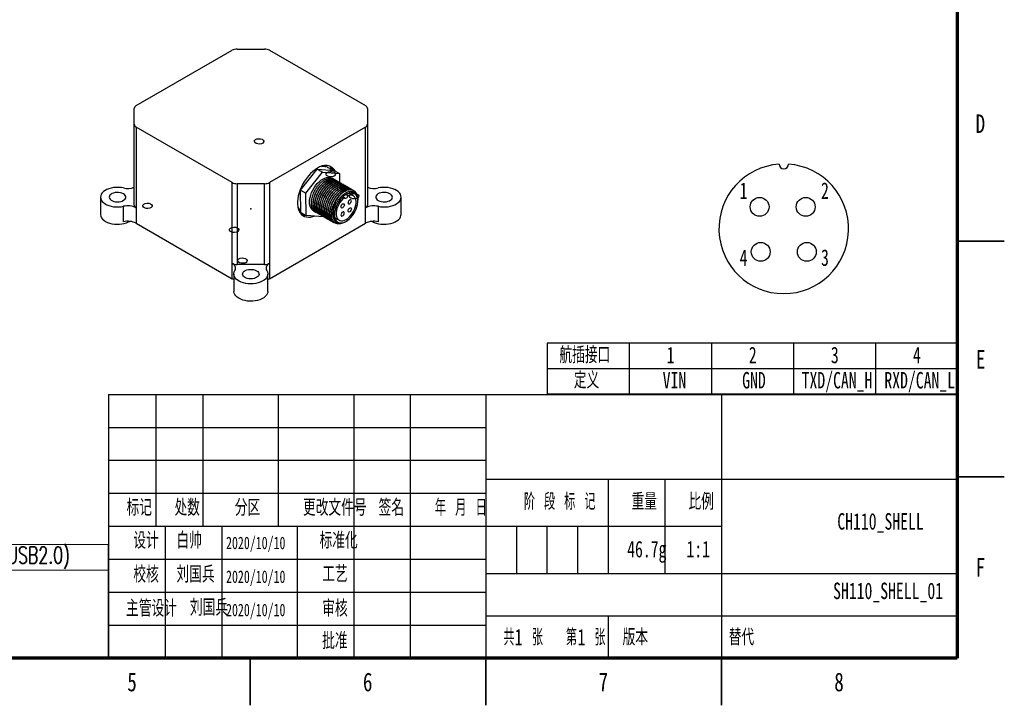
# Model space of a CAD drawing. Header units: millimetres. Extents: x 0 to 420, y 0 to 297.
# Tile 3 of 4: x 211 to 420, y 0 to 146. Entities that reach past the tile are written whole.
import ezdxf

# ---------------------------------------------------------------- set-up
doc = ezdxf.new("R2010")
doc.units = ezdxf.units.MM
doc.header["$PDSIZE"] = -1
for name, color, linetype in [('10', 7, 'Continuous'), ('5', 7, 'Continuous'), ('SLD-0', 7, 'Continuous')]:
    doc.layers.add(name, color=color, linetype=linetype)
doc.styles.add('SLDTEXTSTYLE0', font='TXT', dxfattribs={"width": 0.7})
doc.styles.add('SLDTEXTSTYLE1', font='TXT', dxfattribs={"width": 0.75})
doc.styles.add('SLDTEXTSTYLE2', font='TXT', dxfattribs={"width": 0.7, "bigfont": 'bigfont'})
doc.styles.add('SLDTEXTSTYLE3', font='TXT', dxfattribs={"width": 0.6, "bigfont": 'bigfont'})
doc.styles.add('SLDTEXTSTYLE4', font='TXT', dxfattribs={"width": 0.614286, "bigfont": 'bigfont'})
doc.styles.add('SLDTEXTSTYLE5', font='TXT', dxfattribs={"width": 0.62, "bigfont": 'bigfont'})

# ---------------------------------------------------------------- blocks, each defined once
blk = doc.blocks.new('SW_TABLEANNOTATION_0')
at = {"layer": '10', "color": 0}
for p, q in [((0, 0), (0, -10.71)), ((87.07, 0), (0, 0)), ((17.41, 0), (17.41, -10.71)), ((34.83, 0), (34.83, -10.71)), ((52.24, 0), (52.24, -10.71)), ((69.66, 0), (69.66, -10.71)), ((87.07, -10.71), (87.07, 0)), ((0, -5.36), (87.07, -5.36)), ((0, -10.71), (87.07, -10.71))]:
    blk.add_line(p, q, dxfattribs=at)
at = {"layer": '10', "color": 0, "char_height": 3.5, "attachment_point": 1}
for s, insert, style in [('\\M+18D71\\M+19D87\\M+190DA\\M+18CFB', (2.58, -0.73), 'SLDTEXTSTYLE2'), ('1', (25.35, -0.73), 'SLDTEXTSTYLE0'), ('2', (42.77, -0.73), 'SLDTEXTSTYLE0'), ('3', (60.18, -0.73), 'SLDTEXTSTYLE0'), ('4', (77.6, -0.73), 'SLDTEXTSTYLE0'), ('\\M+192E8义', (5.64, -6.09), 'SLDTEXTSTYLE2'), ('VIN', (24.49, -6.09), 'SLDTEXTSTYLE0'), ('GND', (41.36, -6.09), 'SLDTEXTSTYLE0'), ('TXD/CAN_H', (53.98, -6.09), 'SLDTEXTSTYLE0'), ('RXD/CAN_L', (71.53, -6.09), 'SLDTEXTSTYLE0')]:
    blk.add_mtext(s, dxfattribs=dict(at, insert=insert, style=style))
blk = doc.blocks.new('SW_TABLEANNOTATION_1')
at = {"color": 0, "linetype": 'Continuous', "lineweight": 0}
for p, q in [((0, 0), (0, -24.02)), ((130.95, 0), (0, 0)), ((19.1, 0), (19.1, -24.02)), ((38.21, 0), (38.21, -24.02)), ((67.4, 0), (67.4, -24.02)), ((96.2, 0), (96.2, -24.02)), ((130.95, -24.02), (130.95, 0)), ((0, -5.43), (130.95, -5.43)), ((0, -10.08), (96.2, -10.08)), ((0, -14.72), (96.2, -14.72)), ((0, -19.37), (96.2, -19.37)), ((0, -24.02), (130.95, -24.02))]:
    blk.add_line(p, q, dxfattribs=at)
at = {"color": 0, "linetype": 'Continuous', "lineweight": 0, "char_height": 3.5, "attachment_point": 1}
for s, insert, style in [('颜\\M+19046', (24.58, -0.5), 'SLDTEXTSTYLE2'), ('\\M+18F98\\M+18D86', (5.48, -0.5), 'SLDTEXTSTYLE2'), ('\\M+190DA\\M+18CFB1\\M+18169RS232)', (39.56, -0.5), 'SLDTEXTSTYLE2'), ('\\M+190DA\\M+18CFB2\\M+18169CAN\\M+1816A', (69.58, -0.5), 'SLDTEXTSTYLE2'), ('\\M+190DA\\M+18CFB3\\M+18169USB2.0)', (99.32, -0.5), 'SLDTEXTSTYLE2'), ('1', (8.53, -5.54), 'SLDTEXTSTYLE0'), ('红', (26.62, -5.54), 'SLDTEXTSTYLE2'), ('VIN', (49.75, -5.54), 'SLDTEXTSTYLE0'), ('VIN', (78.75, -5.54), 'SLDTEXTSTYLE0'), ('2', (8.53, -10.19), 'SLDTEXTSTYLE0'), ('\\M+1FC4B', (26.62, -10.19), 'SLDTEXTSTYLE2'), ('GND', (49.75, -10.19), 'SLDTEXTSTYLE0'), ('GND', (78.75, -10.19), 'SLDTEXTSTYLE0'), ('\\M+189A9', (26.62, -14.84), 'SLDTEXTSTYLE2'), ('3', (8.53, -14.84), 'SLDTEXTSTYLE0'), ('TXD', (49.75, -14.84), 'SLDTEXTSTYLE0'), ('CAN_H', (76.71, -14.84), 'SLDTEXTSTYLE0'), ('4', (8.53, -19.48), 'SLDTEXTSTYLE0'), ('绿', (26.62, -19.48), 'SLDTEXTSTYLE2'), ('RXD', (49.75, -19.48), 'SLDTEXTSTYLE0'), ('CAN_L', (76.71, -19.48), 'SLDTEXTSTYLE0')]:
    blk.add_mtext(s, dxfattribs=dict(at, insert=insert, style=style))

msp = doc.modelspace()

# ---------------------------------------------------------------- linework, layer by layer
at = {"color": 7, "linetype": 'Continuous', "lineweight": 70}
for p, q in [((410, 287), (410, 10)), ((410, 10), (10, 10))]:
    msp.add_line(p, q, dxfattribs=at)
at = {"color": 7, "linetype": 'Continuous', "lineweight": 25}
for p, q in [((235.854, 127.304), (256.188, 139.042)), ((257.249, 139.296), (263.077, 139.296)), ((264.138, 139.042), (284.473, 127.304)), ((235.414, 123.327), (235.414, 126.691)), ((284.912, 126.691), (284.912, 123.327)), ((235.414, 106.179), (235.414, 123.327)), ((284.912, 123.327), (284.912, 106.179)), ((256.188, 110.975), (235.854, 122.714)), ((235.854, 122.714), (235.854, 105.567)), ((284.473, 122.714), (264.138, 110.975)), ((284.473, 105.567), (284.473, 122.714)), ((270.719, 109.341), (274.255, 113.807)), ((271.85, 108.688), (275.386, 113.153)), ((274.255, 113.807), (275.386, 113.153)), ((274.255, 113.807), (277.841, 113.553)), ((275.386, 113.153), (278.972, 112.9)), ((277.841, 113.553), (278.972, 112.9)), ((278.972, 112.9), (278.993, 110.968)), ((256.188, 93.828), (256.188, 110.975)), ((263.077, 110.722), (257.249, 110.722)), ((257.249, 110.722), (257.249, 93.574)), ((263.077, 93.574), (263.077, 110.722)), ((264.138, 110.975), (264.138, 93.828)), ((277.723, 111.733), (277.437, 111.899)), ((278.077, 111.529), (278.048, 111.546)), ((278.431, 111.325), (278.401, 111.342)), ((278.784, 111.121), (278.755, 111.138)), ((279.138, 110.917), (279.108, 110.934)), ((279.491, 110.713), (279.462, 110.73)), ((270.719, 109.341), (271.85, 108.688)), ((270.77, 104.622), (270.719, 109.341)), ((271.901, 103.969), (271.85, 108.688)), ((279.845, 110.509), (279.815, 110.525)), ((280.198, 110.304), (280.169, 110.321)), ((280.552, 110.1), (280.523, 110.117)), ((280.905, 109.896), (280.876, 109.913)), ((281.886, 108.175), (280.985, 108.696)), ((281.259, 109.692), (281.23, 109.709)), ((281.613, 109.488), (281.583, 109.505)), ((281.966, 109.284), (281.937, 109.301)), ((228.279, 107.862), (228.279, 104.187)), ((279.738, 107.961), (280.034, 107.789)), ((280.356, 108.417), (280.739, 108.196)), ((282.861, 107.006), (282.861, 107.252)), ((292.047, 104.187), (292.047, 107.862)), ((233.158, 102.653), (233.158, 105.919)), ((235.813, 105.59), (235.813, 102.324)), ((235.854, 105.567), (235.813, 105.59)), ((270.77, 104.622), (271.901, 103.969)), ((273.437, 104.97), (273.901, 104.703)), ((274.225, 104.516), (274.254, 104.499)), ((284.513, 105.59), (284.473, 105.567)), ((284.513, 102.324), (284.513, 105.59)), ((287.169, 105.919), (287.169, 102.653)), ((275.487, 103.716), (271.901, 103.969)), ((274.578, 104.311), (274.608, 104.294)), ((274.932, 104.107), (274.961, 104.09)), ((275.285, 103.903), (275.315, 103.886)), ((275.544, 103.787), (275.487, 103.716)), ((275.639, 103.699), (275.668, 103.682)), ((275.993, 103.495), (276.022, 103.478)), ((276.346, 103.291), (276.375, 103.274)), ((276.7, 103.087), (276.729, 103.07)), ((277.053, 102.883), (277.083, 102.866)), ((277.407, 102.679), (277.436, 102.662)), ((277.76, 102.474), (277.79, 102.458)), ((277.985, 103.499), (278.887, 102.979)), ((280.113, 102.562), (280.387, 102.719)), ((235.813, 102.324), (256.229, 90.539)), ((264.098, 90.539), (284.513, 102.324)), ((256.229, 93.805), (256.188, 93.828)), ((256.229, 90.539), (256.229, 93.805)), ((263.077, 93.574), (257.249, 93.574)), ((264.138, 93.828), (264.098, 93.805)), ((264.098, 93.805), (264.098, 90.539)), ((256.563, 91.533), (256.563, 87.859)), ((263.763, 87.859), (263.763, 91.533))]:
    msp.add_line(p, q, dxfattribs=at)
at = {"color": 7, "linetype": 'Continuous', "lineweight": 35}
for p, q in [((410, 98.5), (420, 98.5)), ((410, 48.5), (420, 48.5)), ((260, 10), (260, 0)), ((310, 10), (310, 0)), ((360, 10), (360, 0))]:
    msp.add_line(p, q, dxfattribs=at)
at = {"color": 7, "linetype": 'Continuous', "flags": 128}
for points in [[(261.048, 119.428), (260.936, 119.644), (260.975, 119.868), (261.159, 120.067), (261.461, 120.209), (261.835, 120.274), (262.223, 120.251), (262.567, 120.145), (262.814, 119.97), (262.926, 119.755), (262.887, 119.531), (262.703, 119.332), (262.4, 119.19), (262.027, 119.125), (261.639, 119.147), (261.295, 119.254), (261.048, 119.428)], [(276.251, 112.489), (276.138, 112.705), (276.177, 112.929), (276.362, 113.128), (276.664, 113.27), (277.038, 113.335), (277.426, 113.313), (277.77, 113.206), (278.017, 113.031), (278.129, 112.816), (278.09, 112.592), (277.905, 112.393), (277.603, 112.251), (277.23, 112.186), (276.841, 112.208), (276.498, 112.315), (276.251, 112.489)], [(281.201, 107.795), (281.088, 108.01), (281.127, 108.234), (281.312, 108.433), (281.614, 108.575), (281.988, 108.64), (282.376, 108.618), (282.72, 108.511), (282.966, 108.337), (283.079, 108.121), (283.04, 107.897), (282.855, 107.698), (282.553, 107.556), (282.179, 107.491), (281.791, 107.513), (281.447, 107.62), (281.201, 107.795)], [(237.36, 105.753), (237.247, 105.969), (237.287, 106.193), (237.471, 106.392), (237.773, 106.534), (238.147, 106.599), (238.535, 106.577), (238.879, 106.47), (239.126, 106.296), (239.238, 106.08), (239.199, 105.856), (239.015, 105.657), (238.712, 105.515), (238.339, 105.45), (237.951, 105.472), (237.607, 105.579), (237.36, 105.753)], [(255.745, 100.652), (255.632, 100.867), (255.671, 101.091), (255.856, 101.29), (256.158, 101.432), (256.532, 101.497), (256.92, 101.475), (257.264, 101.368), (257.511, 101.194), (257.623, 100.978), (257.584, 100.754), (257.399, 100.555), (257.097, 100.413), (256.724, 100.348), (256.335, 100.37), (255.992, 100.477), (255.745, 100.652)], [(257.512, 94.12), (257.4, 94.335), (257.439, 94.559), (257.624, 94.758), (257.926, 94.9), (258.3, 94.965), (258.688, 94.943), (259.031, 94.836), (259.278, 94.662), (259.391, 94.446), (259.352, 94.222), (259.167, 94.023), (258.865, 93.881), (258.491, 93.816), (258.103, 93.839), (257.759, 93.945), (257.512, 94.12)]]:
    msp.add_lwpolyline(points, dxfattribs=at)
at = {"color": 7, "linetype": 'Continuous', "lineweight": 25, "flags": 128}
for points in [[(274.305, 113.987), (273.813, 113.669), (273.327, 113.29), (272.854, 112.854), (272.401, 112.367), (271.974, 111.835), (271.578, 111.266), (271.219, 110.668), (270.902, 110.049), (270.631, 109.416), (270.41, 108.779), (270.241, 108.146), (270.127, 107.526), (270.07, 106.927), (270.07, 106.358), (270.127, 105.825), (270.241, 105.336), (270.41, 104.898), (270.631, 104.517), (270.902, 104.197), (271.219, 103.944), (271.578, 103.76), (271.974, 103.649), (272.401, 103.61), (272.854, 103.646), (273.327, 103.756), (273.599, 103.849)], [(273.437, 104.97), (273.299, 105.062), (273.057, 105.295), (272.864, 105.592), (272.723, 105.948), (272.637, 106.354), (272.608, 106.802), (272.637, 107.283), (272.723, 107.788), (272.864, 108.306), (273.057, 108.827), (273.299, 109.339), (273.584, 109.834), (273.908, 110.299), (274.262, 110.727), (274.64, 111.108), (275.034, 111.435), (275.437, 111.701), (275.839, 111.9), (276.234, 112.028), (276.612, 112.084), (276.966, 112.065), (277.289, 111.972), (277.437, 111.899)], [(233.158, 109.804), (232.645, 109.892), (232.115, 109.935), (231.58, 109.933), (231.051, 109.884), (230.541, 109.791), (230.061, 109.655), (229.62, 109.48), (229.23, 109.269), (228.898, 109.027), (228.632, 108.759), (228.437, 108.471), (228.319, 108.17), (228.279, 107.862), (228.319, 107.554), (228.437, 107.252), (228.632, 106.965), (228.898, 106.697), (229.23, 106.454), (229.62, 106.243), (230.061, 106.068), (230.541, 105.932), (231.051, 105.839), (231.58, 105.791), (232.115, 105.788), (232.645, 105.831), (233.158, 105.919)], [(233.116, 108.576), (232.821, 108.713), (232.482, 108.81), (232.115, 108.863), (231.737, 108.868), (231.365, 108.827), (231.018, 108.741), (230.71, 108.614), (230.458, 108.451), (230.271, 108.261), (230.16, 108.052), (230.13, 107.834), (230.181, 107.618), (230.311, 107.413), (230.515, 107.229), (230.783, 107.074), (231.101, 106.956), (231.457, 106.881), (231.832, 106.852), (232.209, 106.869), (232.57, 106.934), (232.9, 107.041), (233.182, 107.187), (233.402, 107.364), (233.552, 107.565), (233.623, 107.78), (233.613, 107.998), (233.522, 108.21), (233.353, 108.406), (233.116, 108.576)], [(277.912, 104.148), (277.941, 103.729), (278.027, 103.353), (278.169, 103.029), (278.362, 102.764), (278.603, 102.566), (278.886, 102.438), (279.204, 102.384), (279.55, 102.405), (279.915, 102.5), (280.292, 102.667), (280.67, 102.902), (281.042, 103.2), (281.399, 103.554), (281.732, 103.955), (282.033, 104.394), (282.296, 104.861), (282.514, 105.345), (282.682, 105.834), (282.796, 106.317), (282.854, 106.783), (282.854, 107.22), (282.796, 107.619), (282.682, 107.971), (282.514, 108.266), (282.296, 108.498), (282.033, 108.661), (281.732, 108.753), (281.399, 108.769), (281.042, 108.711), (280.67, 108.58), (280.292, 108.378), (279.915, 108.111), (279.55, 107.784), (279.204, 107.405), (278.886, 106.984), (278.603, 106.529), (278.362, 106.053), (278.169, 105.565), (278.027, 105.077), (277.941, 104.601), (277.912, 104.148)], [(287.21, 107.147), (287.505, 107.01), (287.844, 106.913), (288.211, 106.861), (288.589, 106.855), (288.961, 106.896), (289.309, 106.982), (289.616, 107.11), (289.869, 107.272), (290.055, 107.462), (290.166, 107.671), (290.197, 107.889), (290.146, 108.105), (290.015, 108.31), (289.811, 108.494), (289.544, 108.649), (289.225, 108.767), (288.87, 108.842), (288.495, 108.871), (288.118, 108.854), (287.756, 108.79), (287.427, 108.682), (287.145, 108.536), (286.924, 108.359), (286.775, 108.158), (286.703, 107.944), (286.713, 107.725), (286.805, 107.513), (286.973, 107.317), (287.21, 107.147)], [(287.169, 105.919), (287.682, 105.831), (288.211, 105.788), (288.747, 105.791), (289.275, 105.839), (289.785, 105.932), (290.266, 106.068), (290.706, 106.243), (291.097, 106.454), (291.429, 106.697), (291.695, 106.965), (291.889, 107.252), (292.008, 107.554), (292.047, 107.862), (292.008, 108.17), (291.889, 108.471), (291.695, 108.759), (291.429, 109.027), (291.097, 109.269), (290.706, 109.48), (290.266, 109.655), (289.785, 109.791), (289.275, 109.884), (288.747, 109.933), (288.211, 109.935), (287.682, 109.892), (287.169, 109.804)], [(280.034, 107.789), (279.695, 107.494), (279.374, 107.146), (279.081, 106.755), (278.824, 106.332), (278.609, 105.889), (278.443, 105.437), (278.33, 104.989), (278.272, 104.557), (278.273, 104.153), (278.33, 103.787), (278.444, 103.471), (278.611, 103.211), (278.826, 103.017), (279.084, 102.892), (279.377, 102.84), (279.698, 102.863), (280.037, 102.959), (280.386, 103.128), (280.735, 103.362), (281.075, 103.658), (281.396, 104.005), (281.689, 104.395), (281.947, 104.818), (282.162, 105.261), (282.329, 105.713), (282.443, 106.161), (282.5, 106.593), (282.501, 106.998), (282.443, 107.364), (282.33, 107.681), (282.164, 107.941), (281.949, 108.136), (281.691, 108.262), (281.399, 108.314), (281.078, 108.292), (280.739, 108.196)], [(280.739, 108.196), (280.704, 108.031), (280.626, 107.864), (280.515, 107.721), (280.386, 107.618), (280.258, 107.572), (280.147, 107.588), (280.069, 107.664), (280.034, 107.789)], [(281.49, 107.08), (281.463, 107.221), (281.386, 107.309), (281.272, 107.331), (281.136, 107.284), (281.001, 107.175), (280.886, 107.021), (280.81, 106.844), (280.783, 106.672), (280.81, 106.531), (280.886, 106.443), (281.001, 106.421), (281.136, 106.468), (281.272, 106.577), (281.386, 106.732), (281.463, 106.909), (281.49, 107.08)], [(279.283, 105.806), (279.31, 105.978), (279.386, 106.155), (279.501, 106.309), (279.636, 106.419), (279.772, 106.466), (279.886, 106.443), (279.963, 106.355), (279.99, 106.214), (279.963, 106.043), (279.886, 105.866), (279.772, 105.711), (279.636, 105.602), (279.501, 105.555), (279.386, 105.577), (279.31, 105.665), (279.283, 105.806)], [(279.283, 104.074), (279.31, 103.933), (279.386, 103.845), (279.501, 103.823), (279.636, 103.87), (279.772, 103.979), (279.886, 104.134), (279.963, 104.31), (279.99, 104.482), (279.963, 104.623), (279.886, 104.711), (279.772, 104.733), (279.636, 104.686), (279.501, 104.577), (279.386, 104.422), (279.31, 104.246), (279.283, 104.074)], [(281.49, 105.348), (281.463, 105.176), (281.386, 105), (281.272, 104.845), (281.136, 104.736), (281.001, 104.689), (280.886, 104.711), (280.81, 104.799), (280.783, 104.94), (280.81, 105.112), (280.886, 105.288), (281.001, 105.443), (281.136, 105.552), (281.272, 105.599), (281.386, 105.577), (281.463, 105.489), (281.49, 105.348)], [(228.279, 104.187), (228.281, 104.109), (228.342, 103.801), (228.481, 103.501), (228.696, 103.216), (228.982, 102.953), (229.333, 102.718), (229.741, 102.515), (230.197, 102.35), (230.69, 102.226), (231.21, 102.145), (231.744, 102.11), (232.282, 102.122), (232.811, 102.18), (233.319, 102.282), (233.794, 102.427), (234.227, 102.612), (234.443, 102.728)], [(285.902, 102.718), (286.31, 102.515), (286.765, 102.35), (287.258, 102.226), (287.778, 102.145), (288.313, 102.11), (288.851, 102.122), (289.379, 102.18), (289.887, 102.282), (290.363, 102.427), (290.796, 102.612), (291.176, 102.832), (291.496, 103.081), (291.747, 103.356), (291.925, 103.649), (292.025, 103.954), (292.047, 104.187)], [(263.528, 92.272), (263.681, 91.975), (263.755, 91.67), (263.751, 91.361), (263.667, 91.056), (263.505, 90.761), (263.27, 90.484), (262.966, 90.229), (262.601, 90.004), (262.181, 89.812), (261.717, 89.659), (261.219, 89.546), (260.697, 89.478), (260.163, 89.455), (259.63, 89.478), (259.108, 89.546), (258.609, 89.659), (258.145, 89.812), (257.726, 90.004), (257.36, 90.229), (257.056, 90.484), (256.821, 90.761), (256.66, 91.056), (256.576, 91.361), (256.571, 91.67), (256.646, 91.975), (256.798, 92.272)], [(261.401, 92.248), (261.638, 92.077), (261.806, 91.882), (261.897, 91.67), (261.907, 91.451), (261.836, 91.237), (261.687, 91.036), (261.466, 90.859), (261.184, 90.713), (260.855, 90.605), (260.493, 90.541), (260.116, 90.524), (259.741, 90.553), (259.386, 90.628), (259.067, 90.746), (258.799, 90.9), (258.595, 91.085), (258.465, 91.29), (258.414, 91.506), (258.445, 91.724), (258.556, 91.933), (258.742, 92.123), (258.995, 92.285), (259.302, 92.413), (259.65, 92.499), (260.021, 92.54), (260.399, 92.534), (260.767, 92.482), (261.106, 92.385), (261.401, 92.248)], [(256.563, 90.299), (256.463, 90.382), (256.229, 90.539)], [(264.098, 90.539), (263.863, 90.382), (263.763, 90.299)], [(263.763, 87.859), (263.741, 87.626), (263.641, 87.321), (263.463, 87.028), (263.211, 86.753), (262.892, 86.503), (262.511, 86.284), (262.079, 86.099), (261.603, 85.954), (261.095, 85.852), (260.566, 85.794), (260.029, 85.782), (259.494, 85.817), (258.974, 85.897), (258.481, 86.022), (258.025, 86.187), (257.618, 86.389), (257.267, 86.625), (256.98, 86.888), (256.765, 87.173), (256.626, 87.473), (256.566, 87.781), (256.563, 87.859)]]:
    msp.add_lwpolyline(points, dxfattribs=at)
at = {"color": 8, "linetype": 'Continuous', "lineweight": 25, "flags": 128}
msp.add_lwpolyline([(274.12, 113.636), (274.087, 113.674), (273.965, 113.775)], dxfattribs=at)
at = {"color": 7, "linetype": 'Continuous', "lineweight": 25}
for centre, radius, start, end in [((257.206, 137.132), 2.164, 88.85596, 118.04013), ((263.121, 137.132), 2.164, 61.9598, 91.14407), ((236.165, 126.616), 0.754, 114.37479, 174.30513), ((284.161, 126.616), 0.754, 5.69473, 65.62535), ((236.165, 123.401), 0.754, 185.69474, 245.62539), ((284.161, 123.401), 0.754, 294.37469, 354.30527), ((275.962, 112.007), 2.582, 31.9484, 129.93002), ((275.284, 112.648), 2.442, 22.288, 47.61168), ((257.206, 112.886), 2.164, 241.95971, 271.14418), ((263.121, 112.886), 2.164, 268.85588, 298.04023), ((234.04, 113.807), 4.098, 257.57288, 289.59988), ((286.284, 113.758), 4.051, 250.20843, 282.61884), ((283.858, 103.573), 6.727, 136.85656, 154.86919), ((234.037, 102.132), 3.888, 62.81541, 103.07777), ((236.165, 106.254), 0.754, 185.69474, 245.62539), ((284.161, 106.254), 0.754, 294.37469, 354.30527), ((286.289, 102.132), 3.888, 76.92224, 117.18459), ((234.037, 98.866), 3.888, 62.81541, 103.07777), ((271.698, 106.39), 2.372, 252.19616, 272.7296), ((286.289, 98.866), 3.888, 76.92224, 117.18459), ((257.206, 95.738), 2.164, 241.95971, 271.14418), ((255.868, 92.799), 1.069, 330.45206, 70.2852), ((263.121, 95.738), 2.164, 268.85588, 298.04023), ((264.458, 92.799), 1.069, 109.71468, 209.54814)]:
    msp.add_arc(centre, radius, start, end, dxfattribs=at)
for points, knots in [([(277.255, 113.595), (277.245, 113.608), (277.151, 113.733), (276.928, 113.915), (276.591, 114.129), (276.22, 114.273), (275.825, 114.35), (275.436, 114.367), (275.177, 114.329), (275.06, 114.312)], [0, 0, 0, 0, 0.0210561, 0.1923185, 0.3602238, 0.5265814, 0.6930009, 0.8614156, 1, 1, 1, 1]), ([(274.084, 104.645), (274.022, 104.662), (273.752, 104.733), (273.412, 105.106), (273.108, 105.728), (272.997, 106.532), (273.076, 107.456), (273.349, 108.433), (273.752, 109.305), (274.216, 110.038), (274.699, 110.637), (275.228, 111.145), (275.831, 111.576), (276.492, 111.871), (277.156, 111.937), (277.63, 111.843), (277.818, 111.648), (277.863, 111.601)], [0, 0, 0, 0, 0.0237686, 0.1043133, 0.1821112, 0.2599094, 0.340454, 0.4209987, 0.4987968, 0.5574048, 0.6179535, 0.6781738, 0.7379869, 0.8157849, 0.8935829, 0.9741276, 1, 1, 1, 1]), ([(278.047, 111.545), (277.862, 111.621), (277.498, 111.77), (276.819, 111.68), (276.099, 111.366), (275.369, 110.815), (274.691, 110.073), (274.116, 109.203), (273.676, 108.255), (273.402, 107.277), (273.321, 106.353), (273.429, 105.546), (273.737, 104.931), (274.019, 104.581), (274.224, 104.516), (274.225, 104.516)], [0, 0, 0, 0, 0.08437671, 0.16626456, 0.24815234, 0.33293123, 0.41771011, 0.49959787, 0.58148569, 0.66626457, 0.75104335, 0.83293116, 0.914819, 0.99959782, 1, 1, 1, 1]), ([(274.437, 104.441), (274.375, 104.458), (274.105, 104.529), (273.766, 104.902), (273.462, 105.524), (273.35, 106.328), (273.43, 107.252), (273.703, 108.229), (274.106, 109.101), (274.57, 109.834), (275.053, 110.433), (275.582, 110.941), (276.185, 111.372), (276.846, 111.667), (277.51, 111.733), (277.984, 111.638), (278.171, 111.444), (278.217, 111.396)], [0, 0, 0, 0, 0.0237686, 0.1043133, 0.1821112, 0.2599094, 0.340454, 0.4209987, 0.4987968, 0.5574048, 0.6179535, 0.6781738, 0.7379869, 0.8157849, 0.8935829, 0.9741276, 1, 1, 1, 1]), ([(278.401, 111.341), (278.216, 111.417), (277.852, 111.566), (277.173, 111.476), (276.453, 111.162), (275.723, 110.611), (275.044, 109.869), (274.47, 108.999), (274.03, 108.051), (273.755, 107.073), (273.675, 106.149), (273.783, 105.342), (274.09, 104.727), (274.373, 104.376), (274.578, 104.312), (274.579, 104.312)], [0, 0, 0, 0, 0.0843767, 0.1662646, 0.2481523, 0.3329312, 0.4177101, 0.4995979, 0.5814857, 0.6662646, 0.7510434, 0.8329312, 0.914819, 0.9995978, 1, 1, 1, 1]), ([(274.791, 104.237), (274.729, 104.253), (274.459, 104.325), (274.119, 104.698), (273.815, 105.32), (273.704, 106.124), (273.783, 107.048), (274.056, 108.025), (274.459, 108.897), (274.923, 109.63), (275.406, 110.229), (275.936, 110.737), (276.538, 111.168), (277.199, 111.463), (277.864, 111.529), (278.338, 111.434), (278.525, 111.24), (278.57, 111.192)], [0, 0, 0, 0, 0.0237686, 0.1043133, 0.1821112, 0.2599094, 0.340454, 0.4209987, 0.4987968, 0.5574048, 0.6179535, 0.6781738, 0.7379869, 0.8157849, 0.8935829, 0.9741276, 1, 1, 1, 1]), ([(278.754, 111.137), (278.57, 111.213), (278.205, 111.362), (277.526, 111.272), (276.807, 110.958), (276.076, 110.407), (275.398, 109.665), (274.823, 108.794), (274.384, 107.846), (274.109, 106.869), (274.028, 105.945), (274.136, 105.138), (274.444, 104.523), (274.726, 104.172), (274.931, 104.108), (274.932, 104.108)], [0, 0, 0, 0, 0.08437671, 0.16626456, 0.24815234, 0.33293123, 0.41771011, 0.49959787, 0.58148569, 0.66626457, 0.75104335, 0.83293116, 0.914819, 0.99959782, 1, 1, 1, 1]), ([(275.144, 104.033), (275.083, 104.049), (274.812, 104.12), (274.473, 104.494), (274.169, 105.116), (274.057, 105.92), (274.137, 106.844), (274.41, 107.821), (274.813, 108.693), (275.277, 109.426), (275.76, 110.025), (276.289, 110.533), (276.892, 110.963), (277.553, 111.259), (278.217, 111.325), (278.691, 111.23), (278.878, 111.036), (278.924, 110.988)], [0, 0, 0, 0, 0.0237686, 0.1043133, 0.1821112, 0.2599094, 0.340454, 0.4209987, 0.4987968, 0.5574048, 0.6179535, 0.6781738, 0.7379869, 0.8157849, 0.8935829, 0.9741276, 1, 1, 1, 1]), ([(279.108, 110.933), (278.923, 111.009), (278.559, 111.158), (277.88, 111.068), (277.16, 110.754), (276.43, 110.203), (275.752, 109.461), (275.177, 108.59), (274.737, 107.642), (274.462, 106.665), (274.382, 105.741), (274.49, 104.933), (274.797, 104.319), (275.08, 103.968), (275.285, 103.904), (275.286, 103.904)], [0, 0, 0, 0, 0.0843767, 0.1662646, 0.2481523, 0.3329312, 0.4177101, 0.4995979, 0.5814857, 0.6662646, 0.7510434, 0.8329312, 0.914819, 0.9995978, 1, 1, 1, 1]), ([(275.498, 103.829), (275.436, 103.845), (275.166, 103.916), (274.826, 104.29), (274.522, 104.912), (274.411, 105.716), (274.49, 106.64), (274.763, 107.617), (275.166, 108.489), (275.63, 109.222), (276.113, 109.821), (276.643, 110.329), (277.245, 110.759), (277.906, 111.055), (278.571, 111.121), (279.045, 111.026), (279.232, 110.831), (279.277, 110.784)], [0, 0, 0, 0, 0.02376856, 0.10431333, 0.18211125, 0.25990938, 0.34045402, 0.4209987, 0.49879677, 0.55740476, 0.61795346, 0.67817377, 0.73798685, 0.81578488, 0.89358288, 0.97412761, 1, 1, 1, 1]), ([(279.462, 110.729), (279.277, 110.805), (278.912, 110.954), (278.233, 110.864), (277.514, 110.549), (276.783, 109.999), (276.105, 109.257), (275.531, 108.386), (275.091, 107.438), (274.816, 106.461), (274.735, 105.537), (274.844, 104.729), (275.151, 104.114), (275.433, 103.764), (275.638, 103.7), (275.639, 103.7)], [0, 0, 0, 0, 0.0843767, 0.1662646, 0.2481523, 0.3329312, 0.4177101, 0.4995979, 0.5814857, 0.6662646, 0.7510434, 0.8329312, 0.914819, 0.9995978, 1, 1, 1, 1]), ([(275.851, 103.625), (275.79, 103.641), (275.519, 103.712), (275.18, 104.085), (274.876, 104.708), (274.764, 105.512), (274.844, 106.436), (275.117, 107.413), (275.52, 108.285), (275.984, 109.018), (276.467, 109.617), (276.996, 110.125), (277.599, 110.555), (278.26, 110.85), (278.924, 110.917), (279.398, 110.822), (279.585, 110.627), (279.631, 110.58)], [0, 0, 0, 0, 0.0237686, 0.1043133, 0.1821112, 0.2599094, 0.340454, 0.4209987, 0.4987968, 0.5574048, 0.6179535, 0.6781738, 0.7379869, 0.8157849, 0.8935829, 0.9741276, 1, 1, 1, 1]), ([(279.815, 110.525), (279.63, 110.601), (279.266, 110.75), (278.587, 110.659), (277.867, 110.345), (277.137, 109.795), (276.459, 109.052), (275.884, 108.182), (275.444, 107.234), (275.17, 106.257), (275.089, 105.333), (275.197, 104.525), (275.505, 103.91), (275.787, 103.56), (275.992, 103.496), (275.993, 103.496)], [0, 0, 0, 0, 0.0843767, 0.1662646, 0.2481523, 0.3329312, 0.4177101, 0.4995979, 0.5814857, 0.6662646, 0.7510434, 0.8329312, 0.914819, 0.9995978, 1, 1, 1, 1]), ([(276.205, 103.421), (276.143, 103.437), (275.873, 103.508), (275.533, 103.881), (275.229, 104.504), (275.118, 105.308), (275.197, 106.232), (275.47, 107.209), (275.874, 108.08), (276.337, 108.814), (276.82, 109.413), (277.35, 109.921), (277.952, 110.351), (278.613, 110.646), (279.278, 110.713), (279.752, 110.618), (279.939, 110.423), (279.984, 110.376)], [0, 0, 0, 0, 0.0237686, 0.1043133, 0.1821112, 0.2599094, 0.340454, 0.4209987, 0.4987968, 0.5574048, 0.6179535, 0.6781738, 0.7379869, 0.8157849, 0.8935829, 0.9741276, 1, 1, 1, 1]), ([(280.169, 110.321), (279.984, 110.396), (279.619, 110.546), (278.94, 110.455), (278.221, 110.141), (277.49, 109.591), (276.812, 108.848), (276.238, 107.978), (275.798, 107.03), (275.523, 106.053), (275.442, 105.129), (275.551, 104.321), (275.858, 103.706), (276.14, 103.356), (276.345, 103.292), (276.346, 103.292)], [0, 0, 0, 0, 0.0843767, 0.1662646, 0.2481523, 0.3329312, 0.4177101, 0.4995979, 0.5814857, 0.6662646, 0.7510434, 0.8329312, 0.914819, 0.9995978, 1, 1, 1, 1]), ([(276.558, 103.217), (276.497, 103.233), (276.226, 103.304), (275.887, 103.677), (275.583, 104.3), (275.471, 105.104), (275.551, 106.027), (275.824, 107.004), (276.227, 107.876), (276.691, 108.61), (277.174, 109.209), (277.703, 109.717), (278.306, 110.147), (278.967, 110.442), (279.631, 110.509), (280.105, 110.414), (280.293, 110.219), (280.338, 110.172)], [0, 0, 0, 0, 0.0237686, 0.1043133, 0.1821112, 0.2599094, 0.340454, 0.4209987, 0.4987968, 0.5574048, 0.6179535, 0.6781738, 0.7379869, 0.8157849, 0.8935829, 0.9741276, 1, 1, 1, 1]), ([(280.522, 110.117), (280.337, 110.192), (279.973, 110.342), (279.294, 110.251), (278.574, 109.937), (277.844, 109.387), (277.166, 108.644), (276.591, 107.774), (276.151, 106.826), (275.877, 105.848), (275.796, 104.925), (275.904, 104.117), (276.212, 103.502), (276.494, 103.152), (276.699, 103.088), (276.7, 103.087)], [0, 0, 0, 0, 0.0843767, 0.1662646, 0.2481523, 0.3329312, 0.4177101, 0.4995979, 0.5814857, 0.6662646, 0.7510434, 0.8329312, 0.914819, 0.9995978, 1, 1, 1, 1]), ([(276.912, 103.013), (276.85, 103.029), (276.58, 103.1), (276.24, 103.473), (275.936, 104.096), (275.825, 104.899), (275.904, 105.823), (276.177, 106.8), (276.581, 107.672), (277.044, 108.406), (277.527, 109.005), (278.057, 109.512), (278.66, 109.943), (279.321, 110.238), (279.985, 110.304), (280.459, 110.21), (280.646, 110.015), (280.692, 109.968)], [0, 0, 0, 0, 0.0237686, 0.1043133, 0.1821112, 0.2599094, 0.340454, 0.4209987, 0.4987968, 0.5574048, 0.6179535, 0.6781738, 0.7379869, 0.8157849, 0.8935829, 0.9741276, 1, 1, 1, 1]), ([(280.876, 109.913), (280.691, 109.988), (280.326, 110.138), (279.647, 110.047), (278.928, 109.733), (278.198, 109.182), (277.519, 108.44), (276.945, 107.57), (276.505, 106.622), (276.23, 105.644), (276.149, 104.72), (276.258, 103.913), (276.565, 103.298), (276.847, 102.948), (277.053, 102.884), (277.053, 102.883)], [0, 0, 0, 0, 0.08437671, 0.16626455, 0.24815233, 0.33293123, 0.41771011, 0.49959787, 0.58148569, 0.66626457, 0.75104335, 0.83293116, 0.914819, 0.99959782, 1, 1, 1, 1]), ([(277.266, 102.809), (277.204, 102.825), (276.934, 102.896), (276.594, 103.269), (276.29, 103.892), (276.179, 104.695), (276.258, 105.619), (276.531, 106.596), (276.934, 107.468), (277.398, 108.201), (277.881, 108.8), (278.41, 109.308), (279.013, 109.739), (279.674, 110.034), (280.338, 110.1), (280.812, 110.006), (281, 109.811), (281.045, 109.764)], [0, 0, 0, 0, 0.0237686, 0.1043133, 0.1821112, 0.2599094, 0.340454, 0.4209987, 0.4987968, 0.5574048, 0.6179535, 0.6781738, 0.7379869, 0.8157849, 0.8935829, 0.9741276, 1, 1, 1, 1]), ([(281.229, 109.708), (281.044, 109.784), (280.68, 109.933), (280.001, 109.843), (279.281, 109.529), (278.551, 108.978), (277.873, 108.236), (277.298, 107.366), (276.858, 106.418), (276.584, 105.44), (276.503, 104.516), (276.611, 103.709), (276.919, 103.094), (277.201, 102.744), (277.406, 102.68), (277.407, 102.679)], [0, 0, 0, 0, 0.0843767, 0.1662646, 0.2481523, 0.3329312, 0.4177101, 0.4995979, 0.5814857, 0.6662646, 0.7510434, 0.8329312, 0.914819, 0.9995978, 1, 1, 1, 1]), ([(277.619, 102.604), (277.557, 102.621), (277.287, 102.692), (276.948, 103.065), (276.644, 103.687), (276.532, 104.491), (276.612, 105.415), (276.885, 106.392), (277.288, 107.264), (277.752, 107.997), (278.235, 108.596), (278.764, 109.104), (279.367, 109.535), (280.028, 109.83), (280.692, 109.896), (281.166, 109.802), (281.353, 109.607), (281.399, 109.56)], [0, 0, 0, 0, 0.02376856, 0.10431333, 0.18211125, 0.25990938, 0.34045402, 0.4209987, 0.49879677, 0.55740476, 0.61795346, 0.67817377, 0.73798686, 0.81578488, 0.89358288, 0.97412761, 1, 1, 1, 1]), ([(281.583, 109.504), (281.398, 109.58), (281.033, 109.729), (280.355, 109.639), (279.635, 109.325), (278.905, 108.774), (278.226, 108.032), (277.652, 107.162), (277.212, 106.214), (276.937, 105.236), (276.857, 104.312), (276.965, 103.505), (277.272, 102.89), (277.555, 102.54), (277.76, 102.475), (277.761, 102.475)], [0, 0, 0, 0, 0.0843767, 0.1662646, 0.2481523, 0.3329312, 0.4177101, 0.4995979, 0.5814857, 0.6662646, 0.7510434, 0.8329312, 0.914819, 0.9995978, 1, 1, 1, 1]), ([(278.114, 102.356), (278.003, 102.383), (277.681, 102.461), (277.299, 102.857), (276.998, 103.484), (276.886, 104.287), (276.965, 105.211), (277.238, 106.188), (277.641, 107.06), (278.105, 107.793), (278.588, 108.392), (279.117, 108.9), (279.72, 109.331), (280.381, 109.626), (281.046, 109.692), (281.52, 109.597), (281.707, 109.403), (281.752, 109.355)], [0, 0, 0, 0, 0.0416187, 0.1206907, 0.1970661, 0.2734417, 0.3525136, 0.4315856, 0.5079611, 0.5654975, 0.6249391, 0.6840583, 0.7427777, 0.8191532, 0.8955287, 0.9746007, 1, 1, 1, 1]), ([(278.79, 102.382), (278.692, 102.415), (278.496, 102.481), (278.247, 102.664), (278.037, 102.906), (277.866, 103.219), (277.746, 103.613), (277.69, 104.083), (277.705, 104.603), (277.795, 105.162), (277.963, 105.755), (278.206, 106.352), (278.518, 106.934), (278.876, 107.463), (279.272, 107.938), (279.687, 108.338), (280.122, 108.667), (280.559, 108.91), (280.991, 109.063), (281.4, 109.122), (281.78, 109.084), (282.116, 108.952), (282.401, 108.725), (282.624, 108.413), (282.776, 108.019), (282.856, 107.629), (282.853, 107.354), (282.852, 107.252)], [0, 0, 0, 0, 0.0342078, 0.0691392, 0.1033469, 0.1382783, 0.1780636, 0.2189786, 0.2591827, 0.3005428, 0.3432163, 0.3872813, 0.4299543, 0.4739922, 0.514753, 0.5566843, 0.5976344, 0.639772, 0.6807221, 0.7228413, 0.7641372, 0.8066163, 0.8481484, 0.8908851, 0.9324173, 0.9751418, 1, 1, 1, 1]), ([(281.936, 109.3), (281.752, 109.376), (281.387, 109.525), (280.708, 109.435), (279.989, 109.121), (279.258, 108.57), (278.581, 107.828), (278.084, 107.084), (277.852, 106.603), (277.768, 106.43)], [0, 0, 0, 0, 0.1546363, 0.3047113, 0.4547862, 0.6101596, 0.765533, 0.9156079, 1, 1, 1, 1]), ([(278.95, 108.173), (279.123, 108.349), (279.469, 108.7), (280.075, 109.126), (280.733, 109.419), (281.407, 109.499), (281.984, 109.323), (282.407, 108.955), (282.546, 108.572), (282.604, 108.41)], [0, 0, 0, 0, 0.1215089, 0.2421961, 0.3991723, 0.5561484, 0.7186667, 0.8811851, 1, 1, 1, 1]), ([(278.95, 108.173), (278.848, 108.043), (278.642, 107.78), (278.341, 107.308), (278.049, 106.763), (277.799, 106.154), (277.619, 105.533), (277.518, 104.933), (277.494, 104.359), (277.547, 103.837), (277.675, 103.369), (277.876, 102.98), (278.15, 102.677), (278.456, 102.475), (278.688, 102.41), (278.79, 102.382)], [0, 0, 0, 0, 0.0642227, 0.1295268, 0.2108829, 0.2946044, 0.3755538, 0.4589524, 0.5382901, 0.6199286, 0.6992687, 0.7810207, 0.8581802, 0.9376977, 1, 1, 1, 1]), ([(270.155, 105.842), (270.189, 105.746), (270.277, 105.506), (270.485, 105.181), (270.657, 104.948), (270.766, 104.86), (270.767, 104.859)], [0, 0, 0, 0, 0.2503043, 0.6266846, 0.9949126, 1, 1, 1, 1]), ([(280.112, 102.564), (280.102, 102.557), (279.94, 102.448), (279.617, 102.316), (279.193, 102.193), (278.815, 102.164), (278.463, 102.203), (278.117, 102.331), (277.803, 102.564), (277.55, 102.891), (277.371, 103.296), (277.266, 103.774), (277.238, 104.307), (277.29, 104.89), (277.409, 105.448), (277.572, 105.968), (277.702, 106.275), (277.768, 106.43)], [0, 0, 0, 0, 0.0046931, 0.0784932, 0.1544279, 0.2141646, 0.2749857, 0.3497919, 0.4267674, 0.5015735, 0.578549, 0.6533501, 0.7302641, 0.8060077, 0.8839435, 0.9415009, 1, 1, 1, 1])]:
    msp.add_open_spline(points, degree=3, knots=knots, dxfattribs=at)
at = {"color": 7, "linetype": 'Continuous'}
msp.add_point((260.163, 105.412), dxfattribs=at)
at = {"layer": '10', "color": 7, "lineweight": 25}
for p, q in [((240, 66), (240, 38)), ((250, 66), (250, 38)), ((266, 66), (266, 38)), ((282, 66), (282, 10)), ((294, 66), (294, 10)), ((310, 66), (310, 10)), ((360, 66), (360, 38)), ((310, 48), (410, 48)), ((335.986, 48), (335.986, 28)), ((348, 48), (348, 28)), ((230, 45), (310, 45)), ((230, 38), (360, 38)), ((242, 38), (242, 10)), ((254, 38), (254, 10)), ((270, 38), (270, 10)), ((360, 38), (360, 10)), ((230, 31), (310, 31)), ((310, 28), (410, 28)), ((230, 24), (310, 24)), ((310, 19), (410, 19)), ((230, 17), (310, 17))]:
    msp.add_line(p, q, dxfattribs=at)
at = {"layer": '10', "color": 7}
for p, q in [((230, 59), (310, 59)), ((230, 52), (310, 52))]:
    msp.add_line(p, q, dxfattribs=at)
at = {"layer": '10'}
for centre in [(368.113, 105.796), (377.885, 105.796), (368.34, 96.25), (378.124, 96.25)]:
    msp.add_circle(centre, 2, dxfattribs=at)
for centre, radius, start, end in [((373.232, 101.142), 13.754, 94.16656, 85.83344), ((373.232, 114.897), 1, 182.08328, 357.91672)]:
    msp.add_arc(centre, radius, start, end, dxfattribs=at)
at = {"layer": '5', "color": 7, "lineweight": 25}
for q in [(410, 66), (230, 10)]:
    msp.add_line((230, 66), q, dxfattribs=at)
at = {"layer": 'SLD-0'}
for p, q in [((316.5, 38), (316.5, 28)), ((323, 38), (323, 28)), ((329.5, 38), (329.5, 28))]:
    msp.add_line(p, q, dxfattribs=at)
at = {"layer": 'SLD-0', "lineweight": 25}
msp.add_line((335.986, 19), (335.986, 10), dxfattribs=at)

# ---------------------------------------------------------------- block references
at = {"color": 7, "linetype": 'Continuous', "lineweight": 0}
msp.add_blockref('SW_TABLEANNOTATION_1', (98.955, 34.131), dxfattribs=at)
at = {"layer": '10'}
msp.add_blockref('SW_TABLEANNOTATION_0', (323.05, 76.84), dxfattribs=at)

# ---------------------------------------------------------------- texts
at = {"color": 7, "linetype": 'Continuous', "lineweight": 0, "char_height": 3.969, "attachment_point": 2, "style": 'SLDTEXTSTYLE1'}
for s, insert in [('D', (414.953, 125.446)), ('E', (415.008, 75.446)), ('F', (414.958, 31.254)), ('5', (234.96, 6.946)), ('6', (284.96, 6.946)), ('7', (334.96, 6.946)), ('8', (384.96, 6.946))]:
    msp.add_mtext(s, dxfattribs=dict(at, insert=insert))
at = {"layer": '10'}
for s, insert, char_height, attachment_point, style in [('1', (363.881, 110.992), 3.5, 1, 'SLDTEXTSTYLE0'), ('2', (381.141, 110.992), 3.5, 1, 'SLDTEXTSTYLE0'), ('4', (363.881, 96.777), 3.5, 1, 'SLDTEXTSTYLE0'), ('3', (381.141, 96.777), 3.5, 1, 'SLDTEXTSTYLE0'), ('\\M+18D58\\M+189FC\\M+195B6\\M+18C8F\\M+18D86', (277.982, 43.717), 3.5, 2, 'SLDTEXTSTYLE2'), ('标记', (236.492, 43.717), 3.5, 2, 'SLDTEXTSTYLE2'), ('处\\M+19094', (246.667, 43.717), 3.5, 2, 'SLDTEXTSTYLE2'), ('\\M+195AA\\M+18BE6', (259.464, 43.717), 3.5, 2, 'SLDTEXTSTYLE2'), ('签\\M+196BC', (289.968, 43.717), 3.5, 2, 'SLDTEXTSTYLE2'), ('\\M+1944E \\M+18C8E \\M+193FA', (304.713, 43.717), 3.5, 2, 'SLDTEXTSTYLE5'), ('阶 \\M+19269 标 记', (325.688, 44.994), 3.5, 2, 'SLDTEXTSTYLE4'), ('\\M+18F64\\M+197CA', (343.632, 44.994), 3.5, 2, 'SLDTEXTSTYLE2'), ('\\M+194E4\\M+197E1', (355.723, 44.994), 3.5, 2, 'SLDTEXTSTYLE2'), ('CH110_SHELL', (393.763, 40.791), 3.5, 2, 'SLDTEXTSTYLE0'), ('设计', (237.932, 36.734), 3.5, 2, 'SLDTEXTSTYLE2'), ('\\M+19492帅', (244.391, 36.734), 3.5, 1, 'SLDTEXTSTYLE2'), ('标\\M+18F79\\M+189BB', (278.793, 36.734), 3.5, 2, 'SLDTEXTSTYLE2'), ('2020/10/10', (254.908, 35.798), 2.6458, 1, 'SLDTEXTSTYLE0'), ('46.7g', (344.175, 34.905), 3.5, 2, 'SLDTEXTSTYLE0'), ('1:1', (355.084, 34.905), 3.5, 2, 'SLDTEXTSTYLE0'), ('\\M+18D5A\\M+18A6A', (237.931, 29.556), 3.5, 2, 'SLDTEXTSTYLE2'), ('刘\\M+18D91\\M+195BA', (244.391, 29.556), 3.5, 1, 'SLDTEXTSTYLE2'), ('\\M+18D48艺', (278.016, 29.599), 3.5, 2, 'SLDTEXTSTYLE2'), ('2020/10/10', (254.908, 28.62), 2.6458, 1, 'SLDTEXTSTYLE0'), ('SH110_SHELL_01', (395.372, 26.05), 3.5, 2, 'SLDTEXTSTYLE0'), ('刘\\M+18D91\\M+195BA', (251.281, 22.5), 3.5, 2, 'SLDTEXTSTYLE2'), ('\\M+18EE5\\M+18AC7设计', (239.093, 22.33), 3.5, 2, 'SLDTEXTSTYLE2'), ('2020/10/10', (254.908, 21.564), 2.6458, 1, 'SLDTEXTSTYLE0'), ('审\\M+18A6A', (278.016, 22.33), 3.5, 2, 'SLDTEXTSTYLE2'), ('\\M+194E1\\M+18F79', (277.998, 15.441), 3.5, 2, 'SLDTEXTSTYLE2'), ('\\M+18BA4  张', (317.959, 16.201), 3.5, 2, 'SLDTEXTSTYLE3'), ('1', (316.142, 16.201), 3.5, 1, 'SLDTEXTSTYLE0'), ('\\M+194C5\\M+1967B', (341.742, 16.201), 3.5, 2, 'SLDTEXTSTYLE2'), ('\\M+191E6  张', (331.223, 16.201), 3.5, 2, 'SLDTEXTSTYLE3'), ('1', (329.479, 16.201), 3.5, 1, 'SLDTEXTSTYLE0')]:
    msp.add_mtext(s, dxfattribs=dict(at, insert=insert, char_height=char_height, attachment_point=attachment_point, style=style))
at = {"layer": 'SLD-0', "insert": (361.561, 16.201), "char_height": 3.5, "attachment_point": 1, "style": 'SLDTEXTSTYLE2'}
msp.add_mtext('\\M+191D6\\M+191E3', dxfattribs=at)

doc.saveas('drawing.dxf')
